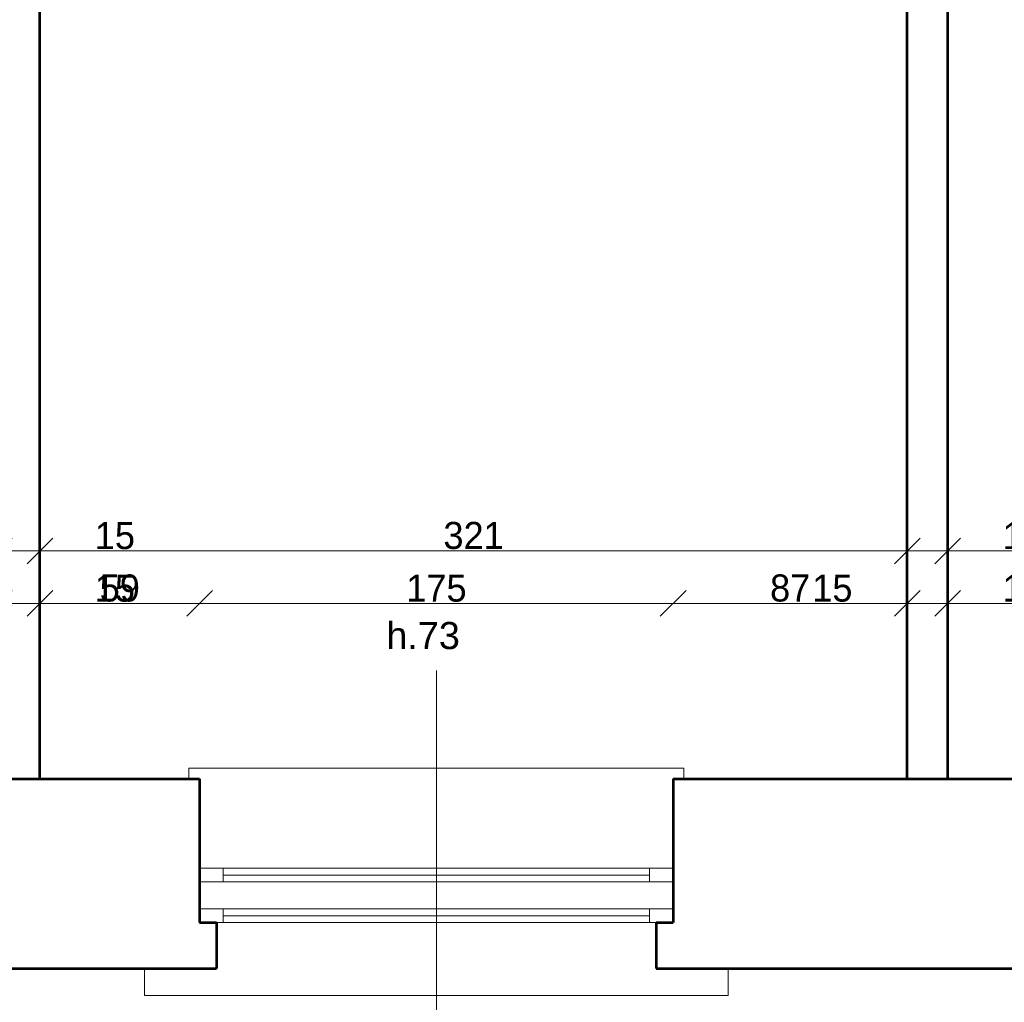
# Model space of a CAD drawing. Header units: inches. Extents: x -21887 to 84279, y -131485 to 67836.
# Tile 80 of 256: x 57126 to 60764, y -43784 to -40154. Entities that reach past the tile are written whole.
import ezdxf

# ---------------------------------------------------------------- set-up
doc = ezdxf.new("R2010")
doc.units = ezdxf.units.IN
doc.header["$MEASUREMENT"] = 0
doc.layers.get('0').update_dxf_attribs({"lineweight": 13})
doc.layers.get('Defpoints').update_dxf_attribs({"lineweight": 13})
for name, color, linetype, lineweight in [('AI_MURY', 7, 'Continuous', 53), ('Dimensioning', 7, 'Continuous', 13), ('DRZWI', 7, 'Continuous', 13), ('dzialowki', 7, 'Continuous', 53)]:
    doc.layers.add(name, color=color, linetype=linetype, lineweight=lineweight)
doc.styles.add('GENERATED_STYLE_7', font='txt')
doc.styles.add('Style-Courier New', font='txt')
doc.dimstyles.new('Dimstyle_5', dxfattribs={"dimtxt": 100, "dimasz": 95, "dimexe": 0.18, "dimexo": 0, "dimgap": 0.09, "dimtad": 1, "dimtih": 1, "dimtoh": 1, "dimdec": 0, "dimlfac": 0.1, "dimzin": 0, "dimdsep": 46, "dimlunit": 5, "dimtxsty": 'GENERATED_STYLE_7', "dimblk": 'ARROWHEAD_6', "dimcen": 0.09, "dimclrd": 161, "dimclre": 161, "dimclrt": 7, "dimadec": 0, "dimazin": 0, "dimtfac": 1, "dimtdec": 0, "dimtmove": 0, "dimatfit": 3, "dimfxl": 0, "dimtolj": 1, "dimtzin": 0, "dimarcsym": 0})

# ---------------------------------------------------------------- blocks, each defined once
blk = doc.blocks.new('ARROWHEAD_6')
at = {"color": 0, "linetype": 'Continuous'}
for p, q in [((-0.5, -0.5), (0.5, 0.5)), ((0, 0), (-1, 0))]:
    blk.add_line(p, q, dxfattribs=at)
blk = doc.blocks.new('*U986')
at = {"layer": 'Defpoints', "color": 0, "linetype": 'Continuous'}
for p in [(57050.5, -42116.5), (57200.5, -42116.5), (57200.5, -42116.5)]:
    blk.add_point(p, dxfattribs=at)
at = {"layer": 'Dimensioning', "color": 161, "linetype": 'Continuous', "lineweight": -2}
for p, q in [((56955.5, -42116.5), (56860.5, -42116.5)), ((57050.5, -42116.5), (57050.5, -42116.7)), ((57050.5, -42116.5), (57200.5, -42116.5)), ((57200.5, -42116.5), (57200.5, -42116.7)), ((57295.5, -42116.5), (57563.9, -42116.5))]:
    blk.add_line(p, q, dxfattribs=at)
at = {"layer": 'Dimensioning', "color": 161, "linetype": 'Continuous', "lineweight": -2, "xscale": 95, "yscale": 95, "zscale": 95}
blk.add_blockref('ARROWHEAD_6', (57050.5, -42116.5), dxfattribs=at)
at = {"layer": 'Dimensioning', "color": 161, "linetype": 'Continuous', "lineweight": -2, "xscale": 95, "yscale": 95, "zscale": 95, "rotation": 180}
blk.add_blockref('ARROWHEAD_6', (57200.5, -42116.5), dxfattribs=at)
at = {"layer": 'Dimensioning', "color": 7, "linetype": 'Continuous', "insert": (57477.2, -42060.7), "char_height": 100, "attachment_point": 5, "style": 'GENERATED_STYLE_7'}
blk.add_mtext('15', dxfattribs=at)
blk = doc.blocks.new('*D1855')
at = {"layer": 'Defpoints'}
for p in [(57050.5, -42116.5), (57200.5, -42116.5), (57200.5, -42116.5), (57477.2, -42116.5)]:
    blk.add_point(p, dxfattribs=at)
at = {"layer": 'Dimensioning', "color": 161, "linetype": 'Continuous'}
blk.add_blockref('*U986', (0, 0), dxfattribs=at)
blk = doc.blocks.new('*U987')
at = {"layer": 'Defpoints', "color": 0, "linetype": 'Continuous'}
for p in [(57200.5, -42116.5), (60405.5, -42116.5), (60405.5, -42116.5)]:
    blk.add_point(p, dxfattribs=at)
at = {"layer": 'Dimensioning', "color": 161, "linetype": 'Continuous', "lineweight": -2}
for p, q in [((57200.5, -42116.5), (57200.5, -42116.7)), ((57295.5, -42116.5), (60310.5, -42116.5)), ((60405.5, -42116.5), (60405.5, -42116.3))]:
    blk.add_line(p, q, dxfattribs=at)
at = {"layer": 'Dimensioning', "color": 161, "linetype": 'Continuous', "lineweight": -2, "xscale": 95, "yscale": 95, "zscale": 95, "rotation": 180}
blk.add_blockref('ARROWHEAD_6', (57200.5, -42116.5), dxfattribs=at)
at = {"layer": 'Dimensioning', "color": 161, "linetype": 'Continuous', "lineweight": -2, "xscale": 95, "yscale": 95, "zscale": 95}
blk.add_blockref('ARROWHEAD_6', (60405.5, -42116.5), dxfattribs=at)
at = {"layer": 'Dimensioning', "color": 7, "linetype": 'Continuous', "insert": (58803, -42060.2), "char_height": 100, "attachment_point": 5, "style": 'GENERATED_STYLE_7'}
blk.add_mtext('321', dxfattribs=at)
blk = doc.blocks.new('*D1856')
at = {"layer": 'Defpoints'}
for p in [(57200.5, -42116.5), (58803, -42116.5), (60405.5, -42116.5), (60405.5, -42116.5)]:
    blk.add_point(p, dxfattribs=at)
at = {"layer": 'Dimensioning', "color": 161, "linetype": 'Continuous'}
blk.add_blockref('*U987', (0, 0), dxfattribs=at)
blk = doc.blocks.new('*U988')
at = {"layer": 'Defpoints', "color": 0, "linetype": 'Continuous'}
for p in [(60405.5, -42116.5), (60555.5, -42116.5), (60555.5, -42116.5)]:
    blk.add_point(p, dxfattribs=at)
at = {"layer": 'Dimensioning', "color": 161, "linetype": 'Continuous', "lineweight": -2}
for p, q in [((60310.5, -42116.5), (60215.5, -42116.5)), ((60405.5, -42116.5), (60405.5, -42116.3)), ((60405.5, -42116.5), (60555.5, -42116.5)), ((60555.5, -42116.5), (60555.5, -42116.3)), ((60650.5, -42116.5), (60918.9, -42116.5))]:
    blk.add_line(p, q, dxfattribs=at)
at = {"layer": 'Dimensioning', "color": 161, "linetype": 'Continuous', "lineweight": -2, "xscale": 95, "yscale": 95, "zscale": 95}
blk.add_blockref('ARROWHEAD_6', (60405.5, -42116.5), dxfattribs=at)
at = {"layer": 'Dimensioning', "color": 161, "linetype": 'Continuous', "lineweight": -2, "xscale": 95, "yscale": 95, "zscale": 95, "rotation": 180}
blk.add_blockref('ARROWHEAD_6', (60555.5, -42116.5), dxfattribs=at)
at = {"layer": 'Dimensioning', "color": 7, "linetype": 'Continuous', "insert": (60832.2, -42060.7), "char_height": 100, "attachment_point": 5, "style": 'GENERATED_STYLE_7'}
blk.add_mtext('15', dxfattribs=at)
blk = doc.blocks.new('*D1857')
at = {"layer": 'Defpoints'}
for p in [(60405.5, -42116.5), (60555.5, -42116.5), (60555.5, -42116.5), (60832.2, -42116.5)]:
    blk.add_point(p, dxfattribs=at)
at = {"layer": 'Dimensioning', "color": 161, "linetype": 'Continuous'}
blk.add_blockref('*U988', (0, 0), dxfattribs=at)
blk = doc.blocks.new('*U989')
at = {"layer": 'Defpoints', "color": 0, "linetype": 'Continuous'}
for p in [(60555.5, -42116.5), (63890.5, -42116.5), (63890.5, -42116.5)]:
    blk.add_point(p, dxfattribs=at)
at = {"layer": 'Dimensioning', "color": 161, "linetype": 'Continuous', "lineweight": -2}
for p, q in [((60555.5, -42116.5), (60555.5, -42116.3)), ((60650.5, -42116.5), (63795.5, -42116.5)), ((63890.5, -42116.5), (63890.5, -42116.3))]:
    blk.add_line(p, q, dxfattribs=at)
at = {"layer": 'Dimensioning', "color": 161, "linetype": 'Continuous', "lineweight": -2, "xscale": 95, "yscale": 95, "zscale": 95, "rotation": 180}
blk.add_blockref('ARROWHEAD_6', (60555.5, -42116.5), dxfattribs=at)
at = {"layer": 'Dimensioning', "color": 161, "linetype": 'Continuous', "lineweight": -2, "xscale": 95, "yscale": 95, "zscale": 95}
blk.add_blockref('ARROWHEAD_6', (63890.5, -42116.5), dxfattribs=at)
at = {"layer": 'Dimensioning', "color": 7, "linetype": 'Continuous', "insert": (62223, -42060.2), "char_height": 100, "attachment_point": 5, "style": 'GENERATED_STYLE_7'}
blk.add_mtext('333', dxfattribs=at)
blk = doc.blocks.new('*D1858')
at = {"layer": 'Defpoints'}
for p in [(60555.5, -42116.5), (62223, -42116.5), (63890.5, -42116.5), (63890.5, -42116.5)]:
    blk.add_point(p, dxfattribs=at)
at = {"layer": 'Dimensioning', "color": 161, "linetype": 'Continuous'}
blk.add_blockref('*U989', (0, 0), dxfattribs=at)
blk = doc.blocks.new('*U1203')
at = {"layer": 'Defpoints', "color": 0, "linetype": 'Continuous'}
for p in [(57200.5, -42310.6), (57050.5, -42959.3), (57200.5, -42959.3)]:
    blk.add_point(p, dxfattribs=at)
at = {"layer": 'Dimensioning', "color": 161, "linetype": 'Continuous', "lineweight": -2}
for p, q in [((56955.5, -42310.6), (56860.5, -42310.6)), ((57050.5, -42310.8), (57050.5, -42310.4)), ((57050.5, -42310.6), (57200.5, -42310.6)), ((57200.5, -42310.8), (57200.5, -42310.4)), ((57295.5, -42310.6), (57563.9, -42310.6))]:
    blk.add_line(p, q, dxfattribs=at)
at = {"layer": 'Dimensioning', "color": 161, "linetype": 'Continuous', "lineweight": -2, "xscale": 95, "yscale": 95, "zscale": 95}
blk.add_blockref('ARROWHEAD_6', (57050.5, -42310.6), dxfattribs=at)
at = {"layer": 'Dimensioning', "color": 161, "linetype": 'Continuous', "lineweight": -2, "xscale": 95, "yscale": 95, "zscale": 95, "rotation": 180}
blk.add_blockref('ARROWHEAD_6', (57200.5, -42310.6), dxfattribs=at)
at = {"layer": 'Dimensioning', "color": 7, "linetype": 'Continuous', "insert": (57477.2, -42254.8), "char_height": 100, "attachment_point": 5, "style": 'GENERATED_STYLE_7'}
blk.add_mtext('15', dxfattribs=at)
blk = doc.blocks.new('*D2335')
at = {"layer": 'Defpoints'}
for p in [(57200.5, -42310.6), (57477.2, -42310.6), (57050.5, -42959.3), (57200.5, -42959.3)]:
    blk.add_point(p, dxfattribs=at)
at = {"layer": 'Dimensioning', "color": 161, "linetype": 'Continuous'}
blk.add_blockref('*U1203', (0, 0), dxfattribs=at)
blk = doc.blocks.new('*U1204')
at = {"layer": 'Defpoints', "color": 0, "linetype": 'Continuous'}
for p in [(57790.5, -42310.6), (57200.5, -42959.3), (57790.5, -43063)]:
    blk.add_point(p, dxfattribs=at)
at = {"layer": 'Dimensioning', "color": 161, "linetype": 'Continuous', "lineweight": -2}
for p, q in [((57200.5, -42310.8), (57200.5, -42310.4)), ((57295.5, -42310.6), (57695.5, -42310.6)), ((57790.5, -42310.8), (57790.5, -42310.4))]:
    blk.add_line(p, q, dxfattribs=at)
at = {"layer": 'Dimensioning', "color": 161, "linetype": 'Continuous', "lineweight": -2, "xscale": 95, "yscale": 95, "zscale": 95, "rotation": 180}
blk.add_blockref('ARROWHEAD_6', (57200.5, -42310.6), dxfattribs=at)
at = {"layer": 'Dimensioning', "color": 161, "linetype": 'Continuous', "lineweight": -2, "xscale": 95, "yscale": 95, "zscale": 95}
blk.add_blockref('ARROWHEAD_6', (57790.5, -42310.6), dxfattribs=at)
at = {"layer": 'Dimensioning', "color": 7, "linetype": 'Continuous', "insert": (57495.5, -42254.3), "char_height": 100, "attachment_point": 5, "style": 'GENERATED_STYLE_7'}
blk.add_mtext('59', dxfattribs=at)
blk = doc.blocks.new('*D2336')
at = {"layer": 'Defpoints'}
for p in [(57495.5, -42310.6), (57790.5, -42310.6), (57200.5, -42959.3), (57790.5, -43063)]:
    blk.add_point(p, dxfattribs=at)
at = {"layer": 'Dimensioning', "color": 161, "linetype": 'Continuous'}
blk.add_blockref('*U1204', (0, 0), dxfattribs=at)
blk = doc.blocks.new('*U1205')
at = {"layer": 'Defpoints', "color": 0, "linetype": 'Continuous'}
for p in [(59540.5, -42310.6), (57790.5, -43063), (59540.5, -43087.2)]:
    blk.add_point(p, dxfattribs=at)
at = {"layer": 'Dimensioning', "color": 161, "linetype": 'Continuous', "lineweight": -2}
for p, q in [((57790.5, -42310.8), (57790.5, -42310.4)), ((57885.5, -42310.6), (59445.5, -42310.6)), ((59540.5, -42310.8), (59540.5, -42310.4))]:
    blk.add_line(p, q, dxfattribs=at)
at = {"layer": 'Dimensioning', "color": 161, "linetype": 'Continuous', "lineweight": -2, "xscale": 95, "yscale": 95, "zscale": 95, "rotation": 180}
blk.add_blockref('ARROWHEAD_6', (57790.5, -42310.6), dxfattribs=at)
at = {"layer": 'Dimensioning', "color": 161, "linetype": 'Continuous', "lineweight": -2, "xscale": 95, "yscale": 95, "zscale": 95}
blk.add_blockref('ARROWHEAD_6', (59540.5, -42310.6), dxfattribs=at)
at = {"layer": 'Dimensioning', "color": 7, "linetype": 'Continuous', "insert": (58665.5, -42254.8), "char_height": 100, "attachment_point": 5, "style": 'GENERATED_STYLE_7'}
blk.add_mtext('175', dxfattribs=at)
blk = doc.blocks.new('*D2337')
at = {"layer": 'Defpoints'}
for p in [(58665.5, -42310.6), (59540.5, -42310.6), (57790.5, -43063), (59540.5, -43087.2)]:
    blk.add_point(p, dxfattribs=at)
at = {"layer": 'Dimensioning', "color": 161, "linetype": 'Continuous'}
blk.add_blockref('*U1205', (0, 0), dxfattribs=at)
blk = doc.blocks.new('*U1206')
at = {"layer": 'Defpoints', "color": 0, "linetype": 'Continuous'}
for p in [(60405.5, -42310.6), (60405.5, -42959.3), (59540.5, -43087.2)]:
    blk.add_point(p, dxfattribs=at)
at = {"layer": 'Dimensioning', "color": 161, "linetype": 'Continuous', "lineweight": -2}
for p, q in [((59540.5, -42310.8), (59540.5, -42310.4)), ((59635.5, -42310.6), (60310.5, -42310.6)), ((60405.5, -42310.8), (60405.5, -42310.4))]:
    blk.add_line(p, q, dxfattribs=at)
at = {"layer": 'Dimensioning', "color": 161, "linetype": 'Continuous', "lineweight": -2, "xscale": 95, "yscale": 95, "zscale": 95, "rotation": 180}
blk.add_blockref('ARROWHEAD_6', (59540.5, -42310.6), dxfattribs=at)
at = {"layer": 'Dimensioning', "color": 161, "linetype": 'Continuous', "lineweight": -2, "xscale": 95, "yscale": 95, "zscale": 95}
blk.add_blockref('ARROWHEAD_6', (60405.5, -42310.6), dxfattribs=at)
at = {"layer": 'Dimensioning', "color": 7, "linetype": 'Continuous', "insert": (59973, -42254.3), "char_height": 100, "attachment_point": 5, "style": 'GENERATED_STYLE_7'}
blk.add_mtext('87', dxfattribs=at)
blk = doc.blocks.new('*D2338')
at = {"layer": 'Defpoints'}
for p in [(59973, -42310.6), (60405.5, -42310.6), (60405.5, -42959.3), (59540.5, -43087.2)]:
    blk.add_point(p, dxfattribs=at)
at = {"layer": 'Dimensioning', "color": 161, "linetype": 'Continuous'}
blk.add_blockref('*U1206', (0, 0), dxfattribs=at)
blk = doc.blocks.new('*U1207')
at = {"layer": 'Defpoints', "color": 0, "linetype": 'Continuous'}
for p in [(60555.5, -42310.6), (60405.5, -42959.3), (60555.5, -42959.3)]:
    blk.add_point(p, dxfattribs=at)
at = {"layer": 'Dimensioning', "color": 161, "linetype": 'Continuous', "lineweight": -2}
for p, q in [((60310.5, -42310.6), (60215.5, -42310.6)), ((60405.5, -42310.8), (60405.5, -42310.4)), ((60405.5, -42310.6), (60555.5, -42310.6)), ((60555.5, -42310.8), (60555.5, -42310.4)), ((60650.5, -42310.6), (60918.9, -42310.6))]:
    blk.add_line(p, q, dxfattribs=at)
at = {"layer": 'Dimensioning', "color": 161, "linetype": 'Continuous', "lineweight": -2, "xscale": 95, "yscale": 95, "zscale": 95}
blk.add_blockref('ARROWHEAD_6', (60405.5, -42310.6), dxfattribs=at)
at = {"layer": 'Dimensioning', "color": 161, "linetype": 'Continuous', "lineweight": -2, "xscale": 95, "yscale": 95, "zscale": 95, "rotation": 180}
blk.add_blockref('ARROWHEAD_6', (60555.5, -42310.6), dxfattribs=at)
at = {"layer": 'Dimensioning', "color": 7, "linetype": 'Continuous', "insert": (60832.2, -42254.8), "char_height": 100, "attachment_point": 5, "style": 'GENERATED_STYLE_7'}
blk.add_mtext('15', dxfattribs=at)
blk = doc.blocks.new('*D2339')
at = {"layer": 'Defpoints'}
for p in [(60555.5, -42310.6), (60832.2, -42310.6), (60405.5, -42959.3), (60555.5, -42959.3)]:
    blk.add_point(p, dxfattribs=at)
at = {"layer": 'Dimensioning', "color": 161, "linetype": 'Continuous'}
blk.add_blockref('*U1207', (0, 0), dxfattribs=at)
blk = doc.blocks.new('*U1208')
at = {"layer": 'Defpoints', "color": 0, "linetype": 'Continuous'}
for p in [(61290.5, -42310.6), (60555.5, -42959.3), (61290.5, -43030.8)]:
    blk.add_point(p, dxfattribs=at)
at = {"layer": 'Dimensioning', "color": 161, "linetype": 'Continuous', "lineweight": -2}
for p, q in [((60555.5, -42310.8), (60555.5, -42310.4)), ((60650.5, -42310.6), (61195.5, -42310.6)), ((61290.5, -42310.8), (61290.5, -42310.4))]:
    blk.add_line(p, q, dxfattribs=at)
at = {"layer": 'Dimensioning', "color": 161, "linetype": 'Continuous', "lineweight": -2, "xscale": 95, "yscale": 95, "zscale": 95, "rotation": 180}
blk.add_blockref('ARROWHEAD_6', (60555.5, -42310.6), dxfattribs=at)
at = {"layer": 'Dimensioning', "color": 161, "linetype": 'Continuous', "lineweight": -2, "xscale": 95, "yscale": 95, "zscale": 95}
blk.add_blockref('ARROWHEAD_6', (61290.5, -42310.6), dxfattribs=at)
at = {"layer": 'Dimensioning', "color": 7, "linetype": 'Continuous', "insert": (60923, -42254.3), "char_height": 100, "attachment_point": 5, "style": 'GENERATED_STYLE_7'}
blk.add_mtext('73', dxfattribs=at)
blk = doc.blocks.new('*D2340')
at = {"layer": 'Defpoints'}
for p in [(60923, -42310.6), (61290.5, -42310.6), (60555.5, -42959.3), (61290.5, -43030.8)]:
    blk.add_point(p, dxfattribs=at)
at = {"layer": 'Dimensioning', "color": 161, "linetype": 'Continuous'}
blk.add_blockref('*U1208', (0, 0), dxfattribs=at)
blk = doc.blocks.new('*U1297')
at = {"layer": 'Defpoints', "color": 0, "linetype": 'Continuous'}
for p in [(60555.5, -42310.6), (60555.5, -42959.3), (61290.5, -43030.8)]:
    blk.add_point(p, dxfattribs=at)
at = {"layer": 'Dimensioning', "color": 161, "linetype": 'Continuous', "lineweight": -2}
for p, q in [((60555.5, -42310.8), (60555.5, -42310.4)), ((61195.5, -42310.6), (60650.5, -42310.6)), ((61290.5, -42310.8), (61290.5, -42310.4))]:
    blk.add_line(p, q, dxfattribs=at)
at = {"layer": 'Dimensioning', "color": 161, "linetype": 'Continuous', "lineweight": -2, "xscale": 95, "yscale": 95, "zscale": 95, "rotation": 180}
blk.add_blockref('ARROWHEAD_6', (60555.5, -42310.6), dxfattribs=at)
at = {"layer": 'Dimensioning', "color": 161, "linetype": 'Continuous', "lineweight": -2, "xscale": 95, "yscale": 95, "zscale": 95}
blk.add_blockref('ARROWHEAD_6', (61290.5, -42310.6), dxfattribs=at)
at = {"layer": 'Dimensioning', "color": 7, "linetype": 'Continuous', "insert": (60923, -42254.3), "char_height": 100, "attachment_point": 5, "style": 'GENERATED_STYLE_7'}
blk.add_mtext('73', dxfattribs=at)
blk = doc.blocks.new('*D2439')
at = {"layer": 'Defpoints'}
for p in [(60555.5, -42310.6), (60923, -42310.6), (60555.5, -42959.3), (61290.5, -43030.8)]:
    blk.add_point(p, dxfattribs=at)
at = {"layer": 'Dimensioning', "color": 161, "linetype": 'Continuous'}
blk.add_blockref('*U1297', (0, 0), dxfattribs=at)
blk = doc.blocks.new('*U1298')
at = {"layer": 'Defpoints', "color": 0, "linetype": 'Continuous'}
for p in [(60405.5, -42310.6), (60405.5, -42959.3), (60555.5, -42959.3)]:
    blk.add_point(p, dxfattribs=at)
at = {"layer": 'Dimensioning', "color": 161, "linetype": 'Continuous', "lineweight": -2}
for p, q in [((60310.5, -42310.6), (60042.2, -42310.6)), ((60405.5, -42310.8), (60405.5, -42310.4)), ((60555.5, -42310.6), (60405.5, -42310.6)), ((60555.5, -42310.8), (60555.5, -42310.4)), ((60650.5, -42310.6), (60745.5, -42310.6))]:
    blk.add_line(p, q, dxfattribs=at)
at = {"layer": 'Dimensioning', "color": 161, "linetype": 'Continuous', "lineweight": -2, "xscale": 95, "yscale": 95, "zscale": 95}
blk.add_blockref('ARROWHEAD_6', (60405.5, -42310.6), dxfattribs=at)
at = {"layer": 'Dimensioning', "color": 161, "linetype": 'Continuous', "lineweight": -2, "xscale": 95, "yscale": 95, "zscale": 95, "rotation": 180}
blk.add_blockref('ARROWHEAD_6', (60555.5, -42310.6), dxfattribs=at)
at = {"layer": 'Dimensioning', "color": 7, "linetype": 'Continuous', "insert": (60128.8, -42254.8), "char_height": 100, "attachment_point": 5, "style": 'GENERATED_STYLE_7'}
blk.add_mtext('15', dxfattribs=at)
blk = doc.blocks.new('*D2440')
at = {"layer": 'Defpoints'}
for p in [(60128.8, -42310.6), (60405.5, -42310.6), (60405.5, -42959.3), (60555.5, -42959.3)]:
    blk.add_point(p, dxfattribs=at)
at = {"layer": 'Dimensioning', "color": 161, "linetype": 'Continuous'}
blk.add_blockref('*U1298', (0, 0), dxfattribs=at)
blk = doc.blocks.new('*U1299')
at = {"layer": 'Defpoints', "color": 0, "linetype": 'Continuous'}
for p in [(59540.5, -42310.6), (60405.5, -42959.3), (59540.5, -43087.2)]:
    blk.add_point(p, dxfattribs=at)
at = {"layer": 'Dimensioning', "color": 161, "linetype": 'Continuous', "lineweight": -2}
for p, q in [((59540.5, -42310.8), (59540.5, -42310.4)), ((60310.5, -42310.6), (59635.5, -42310.6)), ((60405.5, -42310.8), (60405.5, -42310.4))]:
    blk.add_line(p, q, dxfattribs=at)
at = {"layer": 'Dimensioning', "color": 161, "linetype": 'Continuous', "lineweight": -2, "xscale": 95, "yscale": 95, "zscale": 95, "rotation": 180}
blk.add_blockref('ARROWHEAD_6', (59540.5, -42310.6), dxfattribs=at)
at = {"layer": 'Dimensioning', "color": 161, "linetype": 'Continuous', "lineweight": -2, "xscale": 95, "yscale": 95, "zscale": 95}
blk.add_blockref('ARROWHEAD_6', (60405.5, -42310.6), dxfattribs=at)
at = {"layer": 'Dimensioning', "color": 7, "linetype": 'Continuous', "insert": (59973, -42254.3), "char_height": 100, "attachment_point": 5, "style": 'GENERATED_STYLE_7'}
blk.add_mtext('87', dxfattribs=at)
blk = doc.blocks.new('*D2441')
at = {"layer": 'Defpoints'}
for p in [(59540.5, -42310.6), (59973, -42310.6), (60405.5, -42959.3), (59540.5, -43087.2)]:
    blk.add_point(p, dxfattribs=at)
at = {"layer": 'Dimensioning', "color": 161, "linetype": 'Continuous'}
blk.add_blockref('*U1299', (0, 0), dxfattribs=at)
blk = doc.blocks.new('*U1300')
at = {"layer": 'Defpoints', "color": 0, "linetype": 'Continuous'}
for p in [(57790.5, -42310.6), (57790.5, -43063), (59540.5, -43087.2)]:
    blk.add_point(p, dxfattribs=at)
at = {"layer": 'Dimensioning', "color": 161, "linetype": 'Continuous', "lineweight": -2}
for p, q in [((57790.5, -42310.8), (57790.5, -42310.4)), ((59445.5, -42310.6), (57885.5, -42310.6)), ((59540.5, -42310.8), (59540.5, -42310.4))]:
    blk.add_line(p, q, dxfattribs=at)
at = {"layer": 'Dimensioning', "color": 161, "linetype": 'Continuous', "lineweight": -2, "xscale": 95, "yscale": 95, "zscale": 95, "rotation": 180}
blk.add_blockref('ARROWHEAD_6', (57790.5, -42310.6), dxfattribs=at)
at = {"layer": 'Dimensioning', "color": 161, "linetype": 'Continuous', "lineweight": -2, "xscale": 95, "yscale": 95, "zscale": 95}
blk.add_blockref('ARROWHEAD_6', (59540.5, -42310.6), dxfattribs=at)
at = {"layer": 'Dimensioning', "color": 7, "linetype": 'Continuous', "insert": (58665.5, -42254.8), "char_height": 100, "attachment_point": 5, "style": 'GENERATED_STYLE_7'}
blk.add_mtext('175', dxfattribs=at)
blk = doc.blocks.new('*D2442')
at = {"layer": 'Defpoints'}
for p in [(57790.5, -42310.6), (58665.5, -42310.6), (57790.5, -43063), (59540.5, -43087.2)]:
    blk.add_point(p, dxfattribs=at)
at = {"layer": 'Dimensioning', "color": 161, "linetype": 'Continuous'}
blk.add_blockref('*U1300', (0, 0), dxfattribs=at)
blk = doc.blocks.new('*U1301')
at = {"layer": 'Defpoints', "color": 0, "linetype": 'Continuous'}
for p in [(57200.5, -42310.6), (57200.5, -42959.3), (57790.5, -43063)]:
    blk.add_point(p, dxfattribs=at)
at = {"layer": 'Dimensioning', "color": 161, "linetype": 'Continuous', "lineweight": -2}
for p, q in [((57200.5, -42310.8), (57200.5, -42310.4)), ((57695.5, -42310.6), (57295.5, -42310.6)), ((57790.5, -42310.8), (57790.5, -42310.4))]:
    blk.add_line(p, q, dxfattribs=at)
at = {"layer": 'Dimensioning', "color": 161, "linetype": 'Continuous', "lineweight": -2, "xscale": 95, "yscale": 95, "zscale": 95, "rotation": 180}
blk.add_blockref('ARROWHEAD_6', (57200.5, -42310.6), dxfattribs=at)
at = {"layer": 'Dimensioning', "color": 161, "linetype": 'Continuous', "lineweight": -2, "xscale": 95, "yscale": 95, "zscale": 95}
blk.add_blockref('ARROWHEAD_6', (57790.5, -42310.6), dxfattribs=at)
at = {"layer": 'Dimensioning', "color": 7, "linetype": 'Continuous', "insert": (57495.5, -42254.3), "char_height": 100, "attachment_point": 5, "style": 'GENERATED_STYLE_7'}
blk.add_mtext('59', dxfattribs=at)
blk = doc.blocks.new('*D2443')
at = {"layer": 'Defpoints'}
for p in [(57200.5, -42310.6), (57495.5, -42310.6), (57200.5, -42959.3), (57790.5, -43063)]:
    blk.add_point(p, dxfattribs=at)
at = {"layer": 'Dimensioning', "color": 161, "linetype": 'Continuous'}
blk.add_blockref('*U1301', (0, 0), dxfattribs=at)
blk = doc.blocks.new('*U1302')
at = {"layer": 'Defpoints', "color": 0, "linetype": 'Continuous'}
for p in [(57050.5, -42310.6), (57050.5, -42959.3), (57200.5, -42959.3)]:
    blk.add_point(p, dxfattribs=at)
at = {"layer": 'Dimensioning', "color": 161, "linetype": 'Continuous', "lineweight": -2}
for p, q in [((56955.5, -42310.6), (56687.2, -42310.6)), ((57050.5, -42310.8), (57050.5, -42310.4)), ((57200.5, -42310.6), (57050.5, -42310.6)), ((57200.5, -42310.8), (57200.5, -42310.4)), ((57295.5, -42310.6), (57390.5, -42310.6))]:
    blk.add_line(p, q, dxfattribs=at)
at = {"layer": 'Dimensioning', "color": 161, "linetype": 'Continuous', "lineweight": -2, "xscale": 95, "yscale": 95, "zscale": 95}
blk.add_blockref('ARROWHEAD_6', (57050.5, -42310.6), dxfattribs=at)
at = {"layer": 'Dimensioning', "color": 161, "linetype": 'Continuous', "lineweight": -2, "xscale": 95, "yscale": 95, "zscale": 95, "rotation": 180}
blk.add_blockref('ARROWHEAD_6', (57200.5, -42310.6), dxfattribs=at)
at = {"layer": 'Dimensioning', "color": 7, "linetype": 'Continuous', "insert": (56773.8, -42254.8), "char_height": 100, "attachment_point": 5, "style": 'GENERATED_STYLE_7'}
blk.add_mtext('15', dxfattribs=at)
blk = doc.blocks.new('*D2444')
at = {"layer": 'Defpoints'}
for p in [(56773.8, -42310.6), (57050.5, -42310.6), (57050.5, -42959.3), (57200.5, -42959.3)]:
    blk.add_point(p, dxfattribs=at)
at = {"layer": 'Dimensioning', "color": 161, "linetype": 'Continuous'}
blk.add_blockref('*U1302', (0, 0), dxfattribs=at)
blk = doc.blocks.new('*U1766')
at = {"layer": 'Defpoints', "color": 0, "linetype": 'Continuous'}
for p in [(55165.5, -43759.3), (58665.5, -43759.3), (58665.5, -47318.2)]:
    blk.add_point(p, dxfattribs=at)
at = {"layer": 'Dimensioning', "color": 161, "linetype": 'Continuous', "lineweight": -2}
for p, q in [((55165.5, -47318.1), (55165.5, -47318.4)), ((55260.5, -47318.2), (58570.5, -47318.2)), ((58665.5, -47318.1), (58665.5, -47318.4))]:
    blk.add_line(p, q, dxfattribs=at)
at = {"layer": 'Dimensioning', "color": 161, "linetype": 'Continuous', "lineweight": -2, "xscale": 95, "yscale": 95, "zscale": 95, "rotation": 180}
blk.add_blockref('ARROWHEAD_6', (55165.5, -47318.2), dxfattribs=at)
at = {"layer": 'Dimensioning', "color": 161, "linetype": 'Continuous', "lineweight": -2, "xscale": 95, "yscale": 95, "zscale": 95}
blk.add_blockref('ARROWHEAD_6', (58665.5, -47318.2), dxfattribs=at)
at = {"layer": 'Dimensioning', "color": 7, "linetype": 'Continuous', "insert": (56915.5, -47261.9), "char_height": 100, "attachment_point": 5, "style": 'GENERATED_STYLE_7'}
blk.add_mtext('350', dxfattribs=at)
blk = doc.blocks.new('*D3475')
at = {"layer": 'Defpoints'}
for p in [(55165.5, -43759.3), (58665.5, -43759.3), (56915.5, -47318.2), (58665.5, -47318.2)]:
    blk.add_point(p, dxfattribs=at)
at = {"layer": 'Dimensioning', "color": 161, "linetype": 'Continuous'}
blk.add_blockref('*U1766', (0, 0), dxfattribs=at)
blk = doc.blocks.new('*U1767')
at = {"layer": 'Defpoints', "color": 0, "linetype": 'Continuous'}
for p in [(58665.5, -43759.3), (62165.5, -43759.3), (62165.5, -47318.2)]:
    blk.add_point(p, dxfattribs=at)
at = {"layer": 'Dimensioning', "color": 161, "linetype": 'Continuous', "lineweight": -2}
for p, q in [((58665.5, -47318.1), (58665.5, -47318.4)), ((58760.5, -47318.2), (62070.5, -47318.2)), ((62165.5, -47318.1), (62165.5, -47318.4))]:
    blk.add_line(p, q, dxfattribs=at)
at = {"layer": 'Dimensioning', "color": 161, "linetype": 'Continuous', "lineweight": -2, "xscale": 95, "yscale": 95, "zscale": 95, "rotation": 180}
blk.add_blockref('ARROWHEAD_6', (58665.5, -47318.2), dxfattribs=at)
at = {"layer": 'Dimensioning', "color": 161, "linetype": 'Continuous', "lineweight": -2, "xscale": 95, "yscale": 95, "zscale": 95}
blk.add_blockref('ARROWHEAD_6', (62165.5, -47318.2), dxfattribs=at)
at = {"layer": 'Dimensioning', "color": 7, "linetype": 'Continuous', "insert": (60415.5, -47261.9), "char_height": 100, "attachment_point": 5, "style": 'GENERATED_STYLE_7'}
blk.add_mtext('350', dxfattribs=at)
blk = doc.blocks.new('*D3476')
at = {"layer": 'Defpoints'}
for p in [(58665.5, -43759.3), (62165.5, -43759.3), (60415.5, -47318.2), (62165.5, -47318.2)]:
    blk.add_point(p, dxfattribs=at)
at = {"layer": 'Dimensioning', "color": 161, "linetype": 'Continuous'}
blk.add_blockref('*U1767', (0, 0), dxfattribs=at)

msp = doc.modelspace()

# ---------------------------------------------------------------- linework, layer by layer
at = {"layer": 'AI_MURY', "color": 7, "linetype": 'Continuous'}
for p, q in [((56040.5, -42959.3), (57790.5, -42959.3)), ((57790.5, -42959.3), (57790.5, -43489.3)), ((59540.5, -42959.3), (61290.5, -42959.3)), ((59540.5, -42959.3), (59540.5, -43489.3)), ((57790.5, -43489.3), (57853, -43489.3)), ((57853, -43489.3), (57853, -43659.3)), ((59478, -43489.3), (59540.5, -43489.3)), ((59478, -43489.3), (59478, -43659.3)), ((55978, -43659.3), (57853, -43659.3)), ((59478, -43659.3), (61353, -43659.3))]:
    msp.add_line(p, q, dxfattribs=at)
at = {"layer": 'DRZWI', "color": 220, "linetype": 'Continuous'}
for p, q in [((58665.5, -44409.7), (58665.5, -42558.9)), ((57878, -43289.3), (57790.5, -43289.3)), ((57878, -43289.3), (57878, -43339.3)), ((57878, -43289.3), (59453, -43289.3)), ((59453, -43289.3), (59540.5, -43289.3)), ((59453, -43289.3), (59453, -43339.3)), ((57878, -43314.3), (59453, -43314.3)), ((57878, -43339.3), (57790.5, -43339.3)), ((57878, -43339.3), (59453, -43339.3)), ((59453, -43339.3), (59540.5, -43339.3)), ((57878, -43439.3), (57790.5, -43439.3)), ((57878, -43439.3), (57878, -43489.3)), ((57878, -43439.3), (59453, -43439.3)), ((59453, -43439.3), (59540.5, -43439.3)), ((59453, -43439.3), (59453, -43489.3)), ((57878, -43464.3), (59453, -43464.3)), ((57878, -43489.3), (57853, -43489.3)), ((57878, -43489.3), (59453, -43489.3)), ((59453, -43489.3), (59478, -43489.3))]:
    msp.add_line(p, q, dxfattribs=at)
at = {"layer": 'DRZWI', "color": 251, "linetype": 'Continuous'}
for p, q in [((57750.5, -42919.3), (59580.5, -42919.3)), ((57750.5, -42959.3), (57750.5, -42919.3)), ((59580.5, -42959.3), (59580.5, -42919.3)), ((57586.6, -43759.3), (57586.6, -43659.3)), ((59744.4, -43759.3), (59744.4, -43659.3)), ((57586.6, -43759.3), (59744.4, -43759.3))]:
    msp.add_line(p, q, dxfattribs=at)
at = {"layer": 'dzialowki', "color": 12, "linetype": 'Continuous'}
for p, q in [((57200.5, -42959.3), (57200.5, -38979.3)), ((60405.5, -42959.3), (60405.5, -38979.3)), ((60555.5, -42959.3), (60555.5, -38979.3))]:
    msp.add_line(p, q, dxfattribs=at)

# ---------------------------------------------------------------- texts
at = {"layer": 'DRZWI', "color": 220, "insert": (58480.5, -42379.3), "char_height": 100, "width": 460.863, "attachment_point": 1, "style": 'GENERATED_STYLE_7'}
msp.add_mtext('\\fArial|b0|i0|c238|p39;h.73', dxfattribs=at)

# ---------------------------------------------------------------- dimensions: what is measured, and where the dimension line sits
at = {"layer": 'Dimensioning', "color": 161, "linetype": 'Continuous'}
for base, p1, p2, picture, middle in [((57200.5, -42116.5), (57050.5, -42116.5), (57200.5, -42116.5), '*D1855', (57477.2, -42116.5)), ((60405.5180538, -42116.474064), (57200.5180538, -42116.474064), (60405.5180538, -42116.474064), '*D1856', (58803.0180538, -42116.474064)), ((60555.5, -42116.5), (60405.5, -42116.5), (60555.5, -42116.5), '*D1857', (60832.2, -42116.5)), ((63890.5180538, -42116.474064), (60555.5180538, -42116.474064), (63890.5180538, -42116.474064), '*D1858', (62223.0180538, -42116.474064)), ((57200.5, -42310.6), (57050.5, -42959.3), (57200.5, -42959.3), '*D2335', (57477.2, -42310.6)), ((57790.5, -42310.6), (57200.5, -42959.3), (57790.5, -43063), '*D2336', (57495.5, -42310.6)), ((59540.5, -42310.6), (57790.5, -43063), (59540.5, -43087.2), '*D2337', (58665.5, -42310.6)), ((60405.5180538, -42310.5711744), (59540.5180538, -43087.1587212), (60405.5180538, -42959.2868952), '*D2338', (59973.0180538, -42310.5711744)), ((60555.5, -42310.6), (60405.5, -42959.3), (60555.5, -42959.3), '*D2339', (60832.2, -42310.6)), ((61290.5180538, -42310.5711744), (60555.5180538, -42959.2868952), (61290.5180538, -43030.7539691), '*D2340', (60923.0180538, -42310.5711744)), ((58665.5, -47318.2), (55165.5, -43759.3), (58665.5, -43759.3), '*D3475', (56915.5, -47318.2)), ((62165.5, -47318.2), (58665.5, -43759.3), (62165.5, -43759.3), '*D3476', (60415.5, -47318.2))]:
    dim = msp.add_linear_dim(base=base, p1=p1, p2=p2, dimstyle='Dimstyle_5', override={"dimtxsty": 'Style-Courier New', "dimclrd": 0, "dimclre": 161, "dimlwe": 0}, dxfattribs=at)
    dim.commit()
    dim.dimension.update_dxf_attribs({"geometry": picture, "text_midpoint": middle, "dimtype": 128})
for base, p1, p2, picture, middle in [((57050.5, -42310.6), (57200.5, -42959.3), (57050.5, -42959.3), '*D2444', (56773.8, -42310.6)), ((57200.5, -42310.6), (57790.5, -43063), (57200.5, -42959.3), '*D2443', (57495.5, -42310.6)), ((57790.5, -42310.6), (59540.5, -43087.2), (57790.5, -43063), '*D2442', (58665.5, -42310.6)), ((59540.5180538, -42310.5711744), (60405.5180538, -42959.2868952), (59540.5180538, -43087.1587212), '*D2441', (59973.0180538, -42310.5711744)), ((60405.5, -42310.6), (60555.5, -42959.3), (60405.5, -42959.3), '*D2440', (60128.8, -42310.6)), ((60555.5180538, -42310.5711744), (61290.5180538, -43030.7539691), (60555.5180538, -42959.2868952), '*D2439', (60923.0180538, -42310.5711744))]:
    dim = msp.add_linear_dim(base=base, p1=p1, p2=p2, angle=180, dimstyle='Dimstyle_5', override={"dimtxsty": 'Style-Courier New', "dimclrd": 0, "dimclre": 161, "dimlwe": 0}, dxfattribs=at)
    dim.commit()
    dim.dimension.update_dxf_attribs({"geometry": picture, "text_midpoint": middle, "dimtype": 128})

doc.saveas('drawing.dxf')
